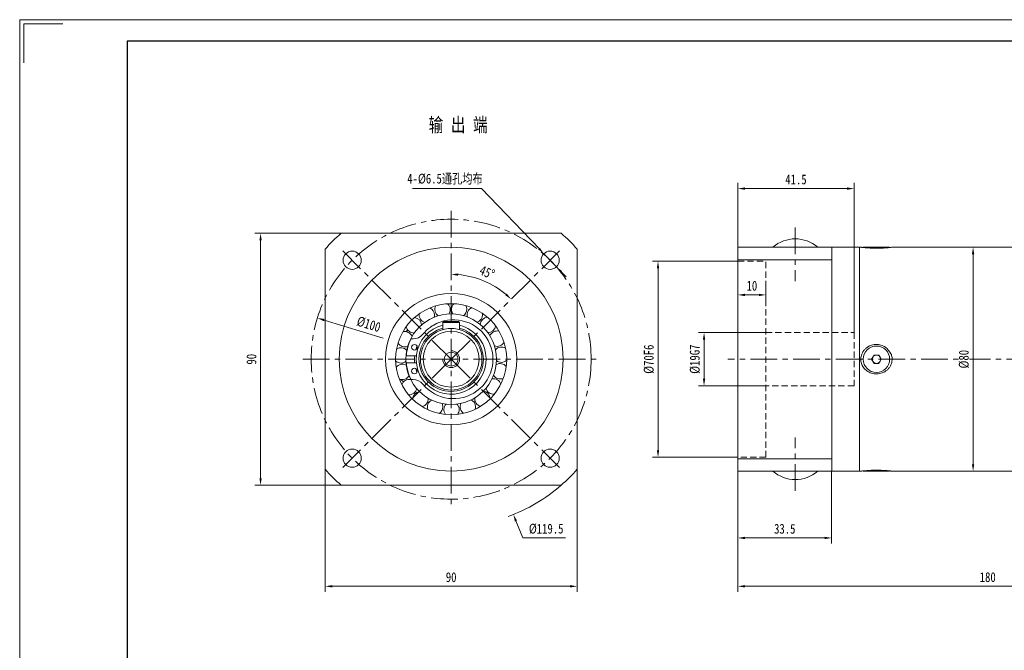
# Model space of a CAD drawing. Header units: millimetres. Extents: x -61 to 584, y -53 to 403.
# Tile 2 of 3: x -61 to 291, y 178 to 403. Entities that reach past the tile are written whole.
import ezdxf

# ---------------------------------------------------------------- set-up
doc = ezdxf.new("R2010")
doc.units = ezdxf.units.MM
doc.header["$LTSCALE"] = 1.5
doc.linetypes.add('CENTER', pattern=[10.16, 6.35, -1.27, 1.27, -1.27])
doc.linetypes.add('DASHED', pattern=[0.75, 0.5, -0.25])
doc.layers.get('0').update_dxf_attribs({"lineweight": 18})
for name, color, linetype, lineweight in [('1轮廓实线层', 7, 'Continuous', 18), ('3中心线层', 1, 'CENTER', 18), ('4虚线层', 6, 'DASHED', 18), ('7标注层', 4, 'Continuous', 18), ('图框_外框线', 7, 'Continuous', 18)]:
    doc.layers.add(name, color=color, linetype=linetype, lineweight=lineweight)
doc.styles.add('PC_TEXTSTYLE', font='txt', dxfattribs={"width": 0.8})
doc.styles.add('TH_GBDIM', font='txt', dxfattribs={"width": 0.8})
doc.dimstyles.new('TH_GBDIM', dxfattribs={"dimtxt": 3.5, "dimasz": 2.5, "dimexe": 2, "dimexo": 0, "dimgap": 1.5, "dimtad": 1, "dimdec": 1, "dimdsep": 46, "dimtxsty": 'TH_GBDIM', "dimcen": 2.5, "dimdle": 5, "dimclrd": 4, "dimclre": 4, "dimclrt": 3, "dimadec": 0, "dimazin": 2, "dimtfac": 0.714286, "dimtdec": 1, "dimtmove": 0, "dimatfit": 3, "dimfxl": 1, "dimtolj": 1, "dimarcsym": 0})

# ---------------------------------------------------------------- blocks, each defined once
blk = doc.blocks.new('*X3')
at = {"layer": '7标注层', "transparency": 16777216}
for points in [[(182.94, 288.82), (183.77, 288.82), (183.35, 291.32)], [(182.94, 274.82), (183.77, 274.82), (183.35, 272.32)]]:
    blk.add_hatch(color=4, dxfattribs=at).paths.add_polyline_path(points, flags=0)
at = {"layer": '7标注层', "color": 4, "transparency": 16777216}
for p, q in [((205.44, 291.32), (181.35, 291.32)), ((183.35, 288.82), (183.35, 274.82)), ((205.44, 272.32), (181.35, 272.32))]:
    blk.add_line(p, q, dxfattribs=at)
at = {"layer": '7标注层', "color": 3, "transparency": 16777216, "insert": (180.1, 281.82), "char_height": 3.5, "width": 19.2889, "attachment_point": 5, "rotation": 90, "style": 'TH_GBDIM'}
blk.add_mtext('%%C19G7', dxfattribs=at)
blk = doc.blocks.new('*X4')
at = {"layer": '7标注层', "transparency": 16777216}
for points in [[(166.49, 314.32), (167.32, 314.32), (166.91, 316.82)], [(166.49, 249.32), (167.32, 249.32), (166.91, 246.82)]]:
    blk.add_hatch(color=4, dxfattribs=at).paths.add_polyline_path(points, flags=0)
at = {"layer": '7标注层', "color": 4, "transparency": 16777216}
for p, q in [((195.44, 316.82), (164.91, 316.82)), ((166.91, 314.32), (166.91, 249.32)), ((195.44, 246.82), (164.91, 246.82))]:
    blk.add_line(p, q, dxfattribs=at)
at = {"layer": '7标注层', "color": 3, "transparency": 16777216, "insert": (163.66, 281.82), "char_height": 3.5, "width": 19.32, "attachment_point": 5, "rotation": 90, "style": 'TH_GBDIM'}
blk.add_mtext('%%C70F6', dxfattribs=at)
blk = doc.blocks.new('*X5')
at = {"layer": '7标注层', "transparency": 16777216}
for points in [[(197.94, 305.2), (197.94, 304.37), (195.44, 304.79)], [(202.94, 305.2), (202.94, 304.37), (205.44, 304.79)]]:
    blk.add_hatch(color=4, dxfattribs=at).paths.add_polyline_path(points, flags=0)
at = {"layer": '7标注层', "color": 4, "transparency": 16777216}
for p, q in [((205.44, 309.63), (205.44, 302.79)), ((195.44, 304.63), (195.44, 306.79)), ((197.94, 304.79), (202.94, 304.79))]:
    blk.add_line(p, q, dxfattribs=at)
at = {"layer": '7标注层', "color": 3, "transparency": 16777216, "insert": (200.44, 308.04), "char_height": 3.5, "width": 6.6578, "attachment_point": 5, "style": 'TH_GBDIM'}
blk.add_mtext('10', dxfattribs=at)
blk = doc.blocks.new('*X6')
at = {"layer": '7标注层', "transparency": 16777216}
for points in [[(197.94, 343.19), (197.94, 342.36), (195.44, 342.77)], [(234.44, 343.19), (234.44, 342.36), (236.94, 342.77)]]:
    blk.add_hatch(color=4, dxfattribs=at).paths.add_polyline_path(points, flags=0)
at = {"layer": '7标注层', "color": 4, "transparency": 16777216}
for p, q in [((195.44, 321.82), (195.44, 344.77)), ((236.94, 291.32), (236.94, 344.77)), ((197.94, 342.77), (234.44, 342.77))]:
    blk.add_line(p, q, dxfattribs=at)
at = {"layer": '7标注层', "color": 3, "transparency": 16777216, "insert": (216.19, 346.02), "char_height": 3.5, "width": 15.1511, "attachment_point": 5, "style": 'TH_GBDIM'}
blk.add_mtext('41.5', dxfattribs=at)
blk = doc.blocks.new('*X7')
at = {"layer": '7标注层', "transparency": 16777216}
for points in [[(197.94, 201.11), (197.94, 200.27), (195.44, 200.69)], [(371.44, 201.11), (371.44, 200.27), (373.94, 200.69)]]:
    blk.add_hatch(color=4, dxfattribs=at).paths.add_polyline_path(points, flags=0)
at = {"layer": '7标注层', "color": 4, "transparency": 16777216}
for p, q in [((373.94, 244.7), (373.94, 198.69)), ((195.44, 241.82), (195.44, 198.69)), ((197.94, 200.69), (371.44, 200.69))]:
    blk.add_line(p, q, dxfattribs=at)
at = {"layer": '7标注层', "color": 3, "transparency": 16777216, "insert": (284.69, 203.94), "char_height": 3.5, "width": 10.64, "attachment_point": 5, "style": 'TH_GBDIM'}
blk.add_mtext('180', dxfattribs=at)
blk = doc.blocks.new('*X13')
at = {"layer": '7标注层', "transparency": 16777216}
for points in [[(50.52, 201.11), (50.52, 200.27), (48.02, 200.69)], [(135.52, 201.11), (135.52, 200.27), (138.02, 200.69)]]:
    blk.add_hatch(color=4, dxfattribs=at).paths.add_polyline_path(points, flags=0)
at = {"layer": '7标注层', "color": 4, "transparency": 16777216}
for p, q in [((48.02, 242.51), (48.02, 198.69)), ((138.02, 242.51), (138.02, 198.69)), ((50.52, 200.69), (135.52, 200.69))]:
    blk.add_line(p, q, dxfattribs=at)
at = {"layer": '7标注层', "color": 3, "transparency": 16777216, "insert": (93.02, 203.94), "char_height": 3.5, "width": 7.2178, "attachment_point": 5, "style": 'TH_GBDIM'}
blk.add_mtext('90', dxfattribs=at)
blk = doc.blocks.new('*X14')
at = {"layer": '7标注层', "transparency": 16777216}
for points in [[(24.52, 324.32), (25.35, 324.32), (24.93, 326.82)], [(24.52, 239.32), (25.35, 239.32), (24.93, 236.82)]]:
    blk.add_hatch(color=4, dxfattribs=at).paths.add_polyline_path(points, flags=0)
at = {"layer": '7标注层', "color": 4, "transparency": 16777216}
for p, q in [((53.71, 326.82), (22.93, 326.82)), ((24.93, 324.32), (24.93, 239.32)), ((53.71, 236.82), (22.93, 236.82))]:
    blk.add_line(p, q, dxfattribs=at)
at = {"layer": '7标注层', "color": 3, "transparency": 16777216, "insert": (21.68, 281.82), "char_height": 3.5, "width": 7.2178, "attachment_point": 5, "rotation": 90, "style": 'TH_GBDIM'}
blk.add_mtext('90', dxfattribs=at)
blk = doc.blocks.new('*X15')
at = {"layer": '7标注层', "transparency": 16777216}
blk.add_hatch(color=4, dxfattribs=at).paths.add_polyline_path([(47.75, 296.2), (47.5, 295.4), (45.24, 296.54)], flags=0)
at = {"layer": '7标注层', "color": 4, "transparency": 16777216}
blk.add_line((68.7, 289.31), (47.63, 295.8), dxfattribs=at)
at = {"layer": '7标注层', "color": 3, "transparency": 16777216, "insert": (63.57, 294.29), "char_height": 3.5, "width": 16.7141, "attachment_point": 5, "rotation": 342.881, "style": 'TH_GBDIM'}
blk.add_mtext('%%C100', dxfattribs=at)
blk = doc.blocks.new('*X16')
at = {"layer": '7标注层', "transparency": 16777216}
for points in [[(124.7, 321.61), (124.1, 321.04), (126.13, 319.52)], [(132.66, 313.31), (132.06, 312.73), (130.63, 314.83)]]:
    blk.add_hatch(color=4, dxfattribs=at).paths.add_polyline_path(points, flags=0)
at = {"layer": '7标注层', "color": 4, "transparency": 16777216}
for p, q in [((79.26, 342.77), (103.84, 342.77)), ((103.84, 342.77), (124.4, 321.32)), ((130.63, 314.83), (126.13, 319.52)), ((132.36, 313.02), (134.09, 311.22))]:
    blk.add_line(p, q, dxfattribs=at)
at = {"layer": '7标注层', "color": 3, "transparency": 16777216, "insert": (90.8, 346.14), "char_height": 3.5, "width": 55.0667, "attachment_point": 5, "style": 'TH_GBDIM'}
blk.add_mtext('4-%%C6.5通孔均布', dxfattribs=at)
blk = doc.blocks.new('*X17')
at = {"transparency": 16777216}
for points in [[(95.5, 311.62), (95.54, 312.45), (93.02, 312.14)], [(112.9, 305.26), (112.34, 304.64), (114.46, 303.26)]]:
    blk.add_hatch(color=4, dxfattribs=at).paths.add_polyline_path(points, flags=0)
at = {"color": 4, "transparency": 16777216}
blk.add_arc((93.02, 281.82), 30.32, 49.7259, 85.2741, dxfattribs=at)
at = {"color": 3, "transparency": 16777216, "insert": (105.87, 312.83), "char_height": 3.5, "width": 12.5704, "attachment_point": 5, "rotation": 337.5, "style": 'TH_GBDIM'}
blk.add_mtext('45%%D', dxfattribs=at)
blk = doc.blocks.new('*X19')
at = {"layer": '7标注层', "transparency": 16777216}
for points in [[(197.94, 218.38), (197.94, 217.55), (195.44, 217.96)], [(226.44, 218.38), (226.44, 217.55), (228.94, 217.96)]]:
    blk.add_hatch(color=4, dxfattribs=at).paths.add_polyline_path(points, flags=0)
at = {"layer": '7标注层', "color": 4, "transparency": 16777216}
for p, q in [((195.44, 241.82), (195.44, 215.96)), ((228.94, 241.82), (228.94, 215.96)), ((197.94, 217.96), (226.44, 217.96))]:
    blk.add_line(p, q, dxfattribs=at)
at = {"layer": '7标注层', "color": 3, "transparency": 16777216, "insert": (212.19, 221.21), "char_height": 3.5, "width": 14.9644, "attachment_point": 5, "style": 'TH_GBDIM'}
blk.add_mtext('33.5', dxfattribs=at)
blk = doc.blocks.new('*X31')
at = {"layer": '7标注层', "transparency": 16777216}
blk.add_hatch(color=4, dxfattribs=at).paths.add_polyline_path([(116.55, 224.19), (115.78, 223.88), (115.24, 226.35)], flags=0)
at = {"layer": '7标注层', "color": 4, "transparency": 16777216}
for p, q in [((90.52, 281.82), (95.52, 281.82)), ((93.02, 279.32), (93.02, 284.32)), ((118.6, 217.96), (116.17, 224.03)), ((133.83, 217.96), (118.6, 217.96))]:
    blk.add_line(p, q, dxfattribs=at)
blk.add_arc((93.02, 281.82), 59.75, 289.9097, 311.1371, dxfattribs=at)
at = {"layer": '7标注层', "color": 3, "transparency": 16777216, "insert": (126.96, 221.21), "char_height": 3.5, "width": 23.24, "attachment_point": 5, "style": 'TH_GBDIM'}
blk.add_mtext('%%C119.5', dxfattribs=at)
blk = doc.blocks.new('*X33')
at = {"layer": '7标注层', "transparency": 16777216}
for points in [[(279.04, 319.32), (279.87, 319.32), (279.45, 321.82)], [(279.04, 244.32), (279.87, 244.32), (279.45, 241.82)]]:
    blk.add_hatch(color=4, dxfattribs=at).paths.add_polyline_path(points, flags=0)
at = {"layer": '7标注层', "color": 4, "transparency": 16777216}
for p, q in [((276.54, 321.82), (281.45, 321.82)), ((279.45, 319.32), (279.45, 244.32)), ((276.54, 241.82), (281.45, 241.82))]:
    blk.add_line(p, q, dxfattribs=at)
at = {"layer": '7标注层', "color": 3, "transparency": 16777216, "insert": (276.2, 281.82), "char_height": 3.5, "width": 11.3867, "attachment_point": 5, "rotation": 90, "style": 'TH_GBDIM'}
blk.add_mtext('%%C80', dxfattribs=at)

msp = doc.modelspace()

# ---------------------------------------------------------------- linework, layer by layer
at = {"color": 7, "linetype": 'Continuous', "lineweight": 15}
for p, q in [((53.714977, 326.818107), (132.329542, 326.818107)), ((48.022261, 242.510824), (48.022261, 321.12539)), ((138.02226, 321.12539), (138.02226, 242.510824)), ((195.440336, 321.818107), (219.487535, 321.818107)), ((195.440336, 321.818107), (195.440336, 317.346265)), ((228.940333, 321.818108), (228.940333, 317.346266)), ((228.940336, 281.818107), (228.940336, 321.818107)), ((238.940336, 321.818107), (238.940336, 241.818107)), ((238.940336, 321.818107), (238.940336, 281.818107)), ((240.225336, 321.818107), (240.225336, 321.718318)), ((249.655336, 321.818107), (240.225336, 321.818107)), ((249.655336, 321.818107), (249.655336, 321.717816)), ((195.440336, 317.346265), (228.940333, 317.346266)), ((195.440336, 317.346265), (195.440336, 246.289949)), ((228.940333, 281.818107), (228.940333, 317.346266)), ((90.022259, 294.918107), (90.422259, 295.318107)), ((90.022259, 294.918107), (96.022259, 294.918107)), ((90.022259, 294.918107), (90.022259, 292.401112)), ((95.622259, 295.318107), (90.422259, 295.318107)), ((96.022259, 294.918107), (95.622259, 295.318107)), ((96.022259, 294.918107), (96.022259, 292.401112)), ((79.439135, 289.078456), (78.708569, 289.079013)), ((77.021966, 283.080296), (80.585871, 283.077581)), ((228.940333, 246.289948), (228.940333, 281.818107)), ((228.940336, 241.818107), (228.940336, 281.818107)), ((238.940336, 281.818107), (238.940336, 241.818107)), ((244.074311, 283.318107), (243.208285, 281.818107)), ((243.208285, 281.818107), (244.074311, 280.318107)), ((245.806362, 283.318107), (244.074311, 283.318107)), ((246.672387, 281.818107), (245.806362, 283.318107)), ((245.806362, 280.318107), (246.672387, 281.818107)), ((80.583968, 280.577582), (77.020061, 280.580297)), ((80.359785, 278.460765), (80.628449, 277.575059)), ((244.074311, 280.318107), (245.806362, 280.318107)), ((78.697523, 274.579017), (79.428088, 274.57846)), ((80.628449, 277.575059), (80.787195, 277.136954)), ((195.440336, 246.289949), (195.440336, 241.818107)), ((228.940333, 246.289948), (195.440336, 246.289948)), ((228.940333, 246.289948), (228.940333, 241.818106)), ((219.487535, 241.818107), (195.440336, 241.818107)), ((240.225336, 241.9183), (240.225336, 241.818107)), ((240.225336, 241.818107), (242.582836, 241.818107)), ((242.582836, 241.818107), (249.655336, 241.818107)), ((249.655336, 241.918001), (249.655336, 241.818107)), ((132.329542, 236.818107), (53.714977, 236.818107))]:
    msp.add_line(p, q, dxfattribs=at)
for points in [[(104.181976, 298.213894), (104.205878, 298.063212), (104.228866, 297.727011)], [(76.872151, 291.656825), (77.268256, 292.088097), (77.439967, 292.342341)], [(80.794341, 286.517896), (80.46244, 285.541138), (80.364915, 285.194737)], [(84.790975, 267.903831), (84.798718, 267.840808), (84.815487, 267.556118)]]:
    msp.add_lwpolyline(points, dxfattribs=at)
for centre, radius in [((93.022259, 281.818107), 40), ((57.66692, 317.173446), 3.25), ((128.377598, 317.173446), 3.25), ((93.022259, 281.818107), 23.5), ((93.022259, 281.818107), 19.833333), ((93.022259, 281.818107), 16.166667), ((93.022259, 281.818107), 11), ((93.022259, 281.818107), 10), ((79.896239, 286.078107), 1), ((244.940336, 281.818107), 4.715), ((79.889764, 277.57811), 1), ((57.66692, 246.462768), 3.25), ((128.377598, 246.462768), 3.25)]:
    msp.add_circle(centre, radius, dxfattribs=at)
msp.add_circle((93.022259, 281.818107), 2.5)
for centre, radius, start, end in [((93.022259, 281.818107), 59.75, 131.13705622, 138.86294378), ((93.022259, 281.818107), 59.75, 41.13705622, 48.86294378), ((215.940336, 312.65144), 12.166667, 48.88790956, 131.11209044), ((84.345241, 297.588629), 2.75, 0.3987515, 67.44538022), ((89.936066, 299.551562), 2.75, 151.24685963, 235.03457295), ((89.936066, 299.551562), 2.75, 0.3987515, 48.4980118), ((89.936066, 299.551562), 2.75, 324.71029848, 0.3987515), ((95.861328, 299.592799), 2.75, 132.2994912, 216.08720453), ((95.861328, 299.592799), 2.75, 305.76293006, 0.3987515), ((95.861328, 299.592799), 2.75, 0.3987515, 29.55064338), ((101.478933, 297.707873), 2.75, 113.35212278, 197.13983611), ((79.694706, 293.916715), 2.75, 2.60503532, 86.39274864), ((84.345241, 297.588629), 2.75, 170.19422805, 253.98194137), ((93.852259, 281.817475), 14.1, 219.13351979, 121.03396075), ((84.345241, 297.588629), 2.75, 343.6576669, 0.3987515), ((101.478933, 297.707873), 2.75, 286.81556164, 0.3987515), ((106.180125, 294.101044), 2.75, 94.40475436, 178.19246768), ((79.694706, 293.916715), 2.75, 189.14159647, 272.92930979), ((93.022259, 281.818107), 12.5, 103.88654039, 18.5), ((93.022259, 281.818107), 11.5, 105.12166531, 360), ((93.852259, 281.817475), 14.1, 111.70150337, 140.77918556), ((93.022259, 281.818107), 12.5, 18.5, 76.11345942), ((93.022259, 281.818107), 11.5, 0, 74.87833469), ((106.180125, 294.101044), 2.75, 267.86819321, 351.65590654), ((76.488418, 288.93373), 2.75, 21.55240374, 105.34011706), ((93.022259, 281.818107), 16.05, 153.10268579, 175.48954115), ((79.442563, 293.578455), 4.5, 269.95635267, 320.77918556), ((109.455459, 289.163169), 2.75, 75.45738594, 159.24509926), ((75.073828, 283.179657), 2.75, 40.49977216, 124.28748548), ((76.488418, 288.93373), 2.75, 208.08896489, 291.87667821), ((109.455459, 289.163169), 2.75, 248.92082479, 332.70853812), ((110.950001, 283.429342), 2.75, 56.51001752, 140.29773084), ((93.022259, 281.818107), 13.1, 174.4808676, 185.43183774), ((110.950001, 283.429342), 2.75, 229.97345637, 313.76116969), ((244.940336, 281.818107), 1.5, 150, 210), ((244.940336, 281.818107), 1.5, 90, 150), ((244.940336, 281.818107), 1.5, 30, 90), ((244.940336, 281.818107), 1.5, 330, 30), ((75.073828, 283.179657), 2.75, 227.03633331, 310.82404663), ((75.604229, 277.278038), 2.75, 59.44714058, 143.2348539), ((93.022259, 281.818107), 16.05, 184.42316419, 206.81001956), ((110.501793, 277.520912), 2.75, 37.5626491, 121.35036242), ((244.940336, 281.818107), 1.5, 210, 270), ((244.940336, 281.818107), 1.5, 270, 330), ((75.604229, 277.278038), 2.75, 245.98370173, 329.77141505), ((73.630888, 271.857447), 3, 38.28919258, 73.17725618), ((78.022144, 271.868406), 2.75, 78.394509, 162.18222233), ((79.424661, 270.078462), 4.5, 39.13351979, 89.95635267), ((108.159407, 272.078151), 2.75, 18.61528068, 102.402994), ((110.501793, 277.520912), 2.75, 211.02608795, 294.81380127), ((78.022144, 271.868406), 2.75, 264.93107015, 348.71878347), ((108.159407, 272.078151), 2.75, 192.07871953, 275.86643285), ((82.065554, 267.536979), 2.75, 97.34187743, 181.12959075), ((82.065554, 267.536979), 2.75, 283.87843857, 0.3987515), ((98.985191, 264.834484), 2.75, 0.3987515, 64.50825716), ((104.176676, 267.690864), 2.75, 173.13135111, 256.91906443), ((104.176676, 267.690864), 2.75, 0.3987515, 83.45562558), ((87.296293, 264.753134), 2.75, 116.28924585, 200.07695917), ((87.296293, 264.753134), 2.75, 302.82580699, 0.3987515), ((87.296293, 264.753134), 2.75, 0.3987515, 26.61352032), ((93.14753, 263.818543), 2.75, 135.23661427, 219.02432759), ((93.14753, 263.818543), 2.75, 0.3987515, 45.56088874), ((93.14753, 263.818543), 2.75, 321.77317542, 0.3987515), ((98.985191, 264.834484), 2.75, 154.18398269, 237.97169601), ((98.985191, 264.834484), 2.75, 340.72054384, 0.3987515), ((93.022259, 281.818107), 59.75, 221.13705622, 228.86294378), ((93.022259, 281.818107), 59.75, 311.13705622, 318.86294378), ((215.940336, 250.984774), 12.166667, 228.88790956, 311.11209044)]:
    msp.add_arc(centre, radius, start, end, dxfattribs=at)
at = {"color": 4}
msp.add_arc((93.022259, 281.818107), 3, 180, 90, dxfattribs=at)
at = {"color": 7, "linetype": 'Continuous', "lineweight": 15}
for points, knots in [([(228.940336, 321.818107), (228.924716, 321.818107), (228.893476, 321.818107), (228.644681, 321.818107), (228.251608, 321.818107), (227.642552, 321.818107), (226.769934, 321.818107), (225.596339, 321.818107), (224.029735, 321.818107), (222.02486, 321.818107), (220.333356, 321.818107), (219.487535, 321.818107)], [0, 0, 0, 0, 0.7727242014, 1.5454660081, 2.3262219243, 3.1070199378, 4.1774946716, 5.2488652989, 6.319804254, 7.8861748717, 9.4528017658, 9.4528017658, 9.4528017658, 9.4528017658]), ([(239.357686, 321.815981), (239.352803, 321.816579), (239.334118, 321.818868), (239.449265, 321.804735), (239.692411, 321.77585), (240.075182, 321.732942), (240.573778, 321.681796), (241.189948, 321.626048), (241.914664, 321.57112), (242.736431, 321.522865), (243.637538, 321.487284), (244.595485, 321.46939), (245.575066, 321.472518), (246.552235, 321.497108), (247.478299, 321.540272), (248.33686, 321.597319), (249.075585, 321.659568), (249.688286, 321.720192), (250.139426, 321.770134), (250.423228, 321.803715), (250.547451, 321.818979), (250.529331, 321.816758), (250.525152, 321.816246)], [0, 0, 0, 0, 0.1897543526, 0.7262413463, 1.2781303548, 1.8188071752, 2.373737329, 2.942237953, 3.5253504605, 4.1299948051, 4.750654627, 5.3833191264, 6.0336472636, 6.6779175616, 7.3411403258, 7.9797205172, 8.6382583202, 9.2516795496, 9.8853490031, 10.4591525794, 11.0516544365, 11.2292521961, 11.2292521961, 11.2292521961, 11.2292521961]), ([(248.777324, 285.641669), (248.347093, 285.963279), (247.662092, 286.475338), (246.554967, 286.871256), (245.61092, 287.061198), (244.634638, 287.089823), (243.652812, 286.959321), (242.704471, 286.662888), (241.821499, 286.213653), (241.036843, 285.619404), (240.381453, 284.913823), (239.874813, 284.113745), (239.530236, 283.270079), (239.350329, 282.398085), (239.32309, 281.541746), (239.444745, 280.70755), (239.696532, 279.915466), (240.077384, 279.175322), (240.578298, 278.491542), (241.19331, 277.88765), (241.921016, 277.367337), (242.740596, 276.962246), (243.6457, 276.680594), (244.600125, 276.548584), (245.584332, 276.571663), (246.5567, 276.760879), (247.487468, 277.109036), (248.340462, 277.612309), (249.083076, 278.244341), (249.690666, 278.990495), (250.142087, 279.80375), (250.429553, 280.666794), (250.55782, 281.530314), (250.530108, 282.385244), (250.366246, 283.204341), (250.065614, 283.978105), (248.777324, 285.641669), (248.777324, 285.641669)], [0, 0, 0, 0, 1.6018516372, 2.5504231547, 3.4990887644, 4.4811809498, 5.4632544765, 6.455405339, 7.4473883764, 8.4223650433, 9.3970052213, 10.3242157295, 11.2510991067, 12.1158357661, 12.9804862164, 13.8058871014, 14.6314180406, 15.462269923, 16.2933395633, 17.1666800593, 18.0402265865, 18.9694967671, 19.8988935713, 20.8719664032, 21.8450592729, 22.8367766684, 23.8283816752, 24.8123121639, 25.7959544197, 26.7419680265, 27.6876191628, 28.5722641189, 29.4567332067, 30.2905138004, 31.1243675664, 31.9484909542, 34.0602702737, 34.0602702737, 34.0602702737, 34.0602702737]), ([(219.487535, 241.818107), (220.333326, 241.818107), (222.024772, 241.818107), (224.260395, 241.818107), (226.1895, 241.818107), (227.451186, 241.818107), (228.202837, 241.818107), (228.621248, 241.818107), (228.889414, 241.818107), (228.923362, 241.818107), (228.940336, 241.818107)], [0, 0, 0, 0, 1.5666875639, 3.1331188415, 4.6870386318, 6.2482342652, 7.0452505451, 7.8422205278, 8.6475219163, 9.4528017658, 9.4528017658, 9.4528017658, 9.4528017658]), ([(250.522621, 241.820279), (250.527587, 241.819671), (250.538826, 241.818294), (250.484405, 241.82496), (250.378131, 241.837811), (250.201942, 241.858675), (249.964476, 241.885424), (249.684297, 241.915813), (249.345191, 241.950274), (248.951524, 241.986515), (248.514356, 242.023804), (248.024883, 242.060209), (247.492931, 242.092795), (246.92329, 242.122511), (246.316091, 242.145422), (245.688234, 242.159218), (245.041517, 242.166562), (244.383388, 242.163232), (243.734975, 242.149295), (243.256394, 242.133865), (242.788986, 242.113917), (242.331457, 242.089697), (241.896919, 242.062353), (241.353835, 242.023167), (240.861961, 241.981105), (240.440613, 241.940594), (240.073583, 241.902973), (239.779426, 241.870233), (239.568004, 241.845578), (239.416498, 241.827478), (239.340098, 241.818076), (239.344457, 241.818612), (239.345324, 241.818719)], [0, 0, 0, 0, 0.2257659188, 0.5109270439, 0.7772391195, 1.3186283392, 1.5942367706, 1.8667059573, 2.4200463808, 2.7013783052, 2.9898328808, 3.5755597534, 3.873337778, 4.1793377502, 4.8010282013, 5.1173420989, 5.435052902, 6.0810291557, 6.4100500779, 6.7310114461, 7.0542386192, 7.3847144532, 7.7177464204, 8.0331289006, 8.6755170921, 9.0035564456, 9.3036079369, 9.9152194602, 10.227823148, 10.5079011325, 11.0784658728, 11.2202697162, 11.2202697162, 11.2202697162, 11.2202697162])]:
    msp.add_open_spline(points, degree=3, knots=knots, dxfattribs=at)
for points in [[(228.940336, 321.818107), (238.940336, 321.818107)], [(238.940336, 321.818107), (239.357686, 321.818107)], [(250.525152, 321.818107), (318.940336, 321.818107)], [(238.940336, 241.818107), (228.940336, 241.818107)], [(239.345324, 241.818107), (238.940336, 241.818107)], [(318.940336, 241.818107), (250.522621, 241.818107)]]:
    msp.add_open_spline(points, degree=1, dxfattribs=at)
at = {"layer": '3中心线层'}
for p, q in [((93.022259, 334.818107), (93.022259, 228.818107)), ((215.940336, 328.878305), (215.940336, 309.752506)), ((93.022259, 281.818107), (54.320336, 320.52003)), ((93.022259, 281.818107), (131.724182, 320.52003)), ((40.022259, 281.818107), (146.022259, 281.818107)), ((93.022259, 281.818107), (54.320336, 243.116184)), ((93.022259, 281.818107), (131.724182, 243.116184)), ((377.140509, 281.818107), (191.842492, 281.818107)), ((215.940336, 234.757909), (215.940336, 253.883708))]:
    msp.add_line(p, q, dxfattribs=at)
msp.add_circle((93.022259, 281.818107), 50, dxfattribs=at)
at = {"layer": '4虚线层', "lineweight": 15, "ltscale": 3}
for p, q in [((195.440336, 316.818107), (205.440334, 316.818107)), ((205.440334, 246.818109), (205.440334, 316.818107)), ((205.440334, 291.318107), (236.940335, 291.318107)), ((236.940335, 291.318107), (236.940335, 272.318107)), ((236.940335, 272.318107), (205.440334, 272.318107)), ((205.440334, 246.818109), (195.440336, 246.818109))]:
    msp.add_line(p, q, dxfattribs=at)
at = {"layer": '图框_外框线', "color": 3}
msp.add_lwpolyline([(-59.569811, 387.737664), (-59.569811, 401.569956), (-45.73752, 401.569956)], dxfattribs=at)

# ---------------------------------------------------------------- texts
at = {"color": 3, "insert": (85.003791, 368.055806), "char_height": 5, "width": 46.12014298, "attachment_point": 1, "style": 'PC_TEXTSTYLE'}
msp.add_mtext('输 出 端', dxfattribs=at)

# ---------------------------------------------------------------- dimensions: what is measured, and where the dimension line sits
dim = msp.add_angular_dim_2l(base=(104.624534, 309.828475), line1=((93.022259, 281.818107), (131.724182, 320.52003)), line2=((93.022259, 334.818107), (93.022259, 228.818107)), dimstyle='TH_GBDIM', override={"dimtad": 1, "dimtih": 0, "dimtoh": 0, "dimsah": 1, "dimtdec": 0, "dimtzin": 8})
dim.commit()
dim.dimension.update_dxf_attribs({"geometry": '*X17', "text_midpoint": (105.868255, 312.831084)})
at = {"layer": '7标注层'}
dim = msp.add_diameter_dim_2p(p1=(130.626262, 314.826956), p2=(126.128935, 319.519935), text='4-<>通孔均布', dimstyle='TH_GBDIM', override={"dimtoh": 1, "dimpost": '%%C<>', "dimsah": 1, "dimtzin": 0}, dxfattribs=at)
dim.commit()
dim.dimension.update_dxf_attribs({"geometry": '*X16', "text_midpoint": (103.843741, 342.774627), "dimtype": 163})
for base, p1, p2, picture, middle in [((236.940335, 342.774627), (195.440336, 321.818107), (236.940335, 291.318107), '*X6', (216.190336, 342.774627)), ((205.440334, 304.787285), (195.440336, 304.633018), (205.440334, 309.63302), '*X5', (200.440335, 304.787285)), ((138.02226, 200.690062), (48.022261, 242.510824), (138.02226, 242.510824), '*X13', (93.022261, 200.690062)), ((228.940336, 217.963178), (195.440336, 241.818107), (228.940336, 241.818107), '*X19', (212.190336, 217.963178))]:
    dim = msp.add_linear_dim(base=base, p1=p1, p2=p2, dimstyle='TH_GBDIM', override={"dimdec": 5, "dimsah": 1, "dimtzin": 0}, dxfattribs=at)
    dim.commit()
    dim.dimension.update_dxf_attribs({"geometry": picture, "text_midpoint": middle, "dimtype": 160})
for p1, p2, override, picture, middle in [((70.806337, 337.284451), (115.238182, 226.351763), {"dimtih": 1, "dimtoh": 1, "dimpost": '%%C<>', "dimsah": 1, "dimtofl": 0, "dimtzin": 0}, '*X31', (118.59806, 217.963178)), ((140.807035, 267.100254), (45.237483, 296.53596), {"dimdec": 5, "dimpost": '%%C<>', "dimsah": 1, "dimtzin": 0}, '*X15', (62.617232, 291.182945))]:
    dim = msp.add_diameter_dim_2p(p1=p1, p2=p2, dimstyle='TH_GBDIM', override=override, dxfattribs=at)
    dim.commit()
    dim.dimension.update_dxf_attribs({"geometry": picture, "text_midpoint": middle, "dimtype": 163})
dim = msp.add_linear_dim(base=(24.932527, 236.818107), p1=(53.714976, 326.818107), p2=(53.714977, 236.818107), angle=90, dimstyle='TH_GBDIM', override={"dimdec": 5, "dimsah": 1, "dimtzin": 0}, dxfattribs=at)
dim.commit()
dim.dimension.update_dxf_attribs({"geometry": '*X14', "text_midpoint": (21.682527, 281.818107)})
dim = msp.add_linear_dim(base=(166.905261, 246.818109), p1=(195.440336, 316.818107), p2=(195.440336, 246.818109), angle=90, text='%%C<>F6', dimstyle='TH_GBDIM', override={"dimdec": 5, "dimsah": 1, "dimtzin": 0}, dxfattribs=at)
dim.commit()
dim.dimension.update_dxf_attribs({"geometry": '*X4', "text_midpoint": (166.905261, 281.818108), "dimtype": 160})
dim = msp.add_linear_dim(base=(183.353341, 272.318107), p1=(205.440334, 291.318107), p2=(205.440334, 272.318107), angle=90, text='%%C<>G7', dimstyle='TH_GBDIM', override={"dimdec": 5, "dimsah": 1, "dimtzin": 0}, dxfattribs=at)
dim.commit()
dim.dimension.update_dxf_attribs({"geometry": '*X3', "text_midpoint": (180.103341, 281.818107)})
dim = msp.add_linear_dim(base=(373.940336, 200.690062), p1=(195.440336, 241.818107), p2=(373.940336, 244.697877), text='180', dimstyle='TH_GBDIM', override={"dimdec": 5, "dimsah": 1, "dimtzin": 0}, dxfattribs=at)
dim.commit()
dim.dimension.update_dxf_attribs({"geometry": '*X7', "text_midpoint": (284.690336, 203.940062)})

# ---------------------------------------------------------------- next in the draw order: wipeouts: each hides what was drawn before it
msp.add_wipeout([(278.15426, 277.884774), (274.25426, 277.884774), (274.25426, 285.75144), (278.15426, 285.75144)]).dxf.layer = '1轮廓实线层'

# ---------------------------------------------------------------- next in the draw order: linework, layer by layer
at = {"layer": '图框_外框线', "color": 3}
msp.add_lwpolyline([(-61.106732, -53.358736), (584.400195, -53.358736), (584.400195, 403.106877), (-61.106732, 403.106877)], close=True, dxfattribs=at)
at = {"layer": '图框_外框线', "color": 3, "lineweight": 25}
msp.add_lwpolyline([(-22.683701, -45.67413), (576.715589, -45.67413), (576.715589, 395.422271), (-22.683701, 395.422271)], close=True, dxfattribs=at)

# ---------------------------------------------------------------- next in the draw order: dimensions: what is measured, and where the dimension line sits
at = {"layer": '7标注层'}
dim = msp.add_linear_dim(base=(279.45426, 241.818107), p1=(276.542535, 321.818107), p2=(276.542535, 241.818107), angle=90, text='%%C<>', dimstyle='TH_GBDIM', override={"dimsah": 1, "dimtzin": 0}, dxfattribs=at)
dim.commit()
dim.dimension.update_dxf_attribs({"geometry": '*X33', "text_midpoint": (276.20426, 281.818107)})

doc.saveas('drawing.dxf')
